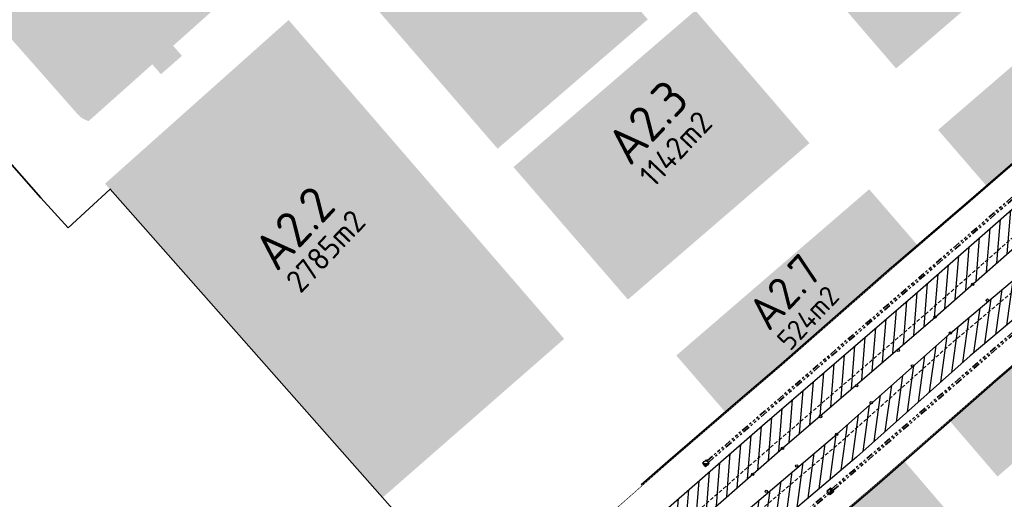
# Model space of a CAD drawing. Header units: metres. Extents: x 103182 to 107392, y 427230 to 428724.
# Tile 6 of 42: x 104207 to 104369, y 427993 to 428072. Entities that reach past the tile are written whole.
import ezdxf

# ---------------------------------------------------------------- set-up
doc = ezdxf.new("R2010")
doc.units = ezdxf.units.M
for name, pattern in [('AM-AS', [16, 10, -2, 2, -2]), ('DASHED2', [0.375, 0.25, -0.125]), ('RI-DRAINAGE', [19.2, 6, -1.8, 1.8, -1.8, 2.4, -1.8, 1.8, -1.8])]:
    doc.linetypes.add(name, pattern=pattern)
for name, color, linetype in [('!tm_306-raster_symb', 7, 'Continuous'), ('5m1 zonering', 252, 'Continuous'), ('5m1 zonering hatch', 10, 'Continuous')]:
    doc.layers.add(name, color=color, linetype=linetype)
for name, color, linetype, lineweight in [('12.5m1 zonering', 210, 'AM-AS', 25), ('_BPD_uitgifte hatch noord', 50, 'Continuous', 0), ('N-WE-IE-TERREINAFSCHEIDING_KUNSTMATIG_HEKWERK-G', 20, 'IE-TERREINAFSCHEIDING-KUNSTMATIG', 35), ('N-WE-KG-GRENS_BESTEMMINGSPLAN-G', 150, 'KG-BESTEMMINGSPLAN', 35), ('N-WE-RI-DRAINAGE_DRAIN-G', 90, 'RI-DRAINAGE', 35), ('N-WE-VH-VERHARDING-G', 252, 'Continuous', 18)]:
    doc.layers.add(name, color=color, linetype=linetype, lineweight=lineweight)
for name, color, linetype, lineweight, true_color in [('_GEMEENTE_uitgifte hatch 2.7 noord', 7, 'Continuous', 0, 0x83b9ec), ('_GEMEENTE_uitgifte hatch 2.7 zuid', 7, 'Continuous', 0, 0x83b9ec), ('_SteMar_uitgifte hatch noord', 7, 'Continuous', 30, 0xa5a500)]:
    doc.layers.add(name, color=color, linetype=linetype, lineweight=lineweight, true_color=true_color)
for name, color, linetype, transparency in [('Uitgifte BPD A2.3 noord', 7, 'Continuous', 0.5), ('Uitgifte BPD opp noord', 7, 'Continuous', 0.5), ('Uitgifte Gemeente A2.7 noord', 7, 'Continuous', 0.5), ('Uitgifte Gemeente opp 2.7 noord', 7, 'Continuous', 0.5), ('Uitgifte SteMar A2.2 noord', 7, 'Continuous', 0.5), ('Uitgifte SteMar opp noord', 7, 'Continuous', 0.5)]:
    doc.layers.add(name, color=color, linetype=linetype, transparency=transparency)
doc.styles.add('NLCS-ISO-M500-T25', font='NLCS-ISO.ttf', dxfattribs={"height": 1.25})
doc.linetypes.add('IE-TERREINAFSCHEIDING-KUNSTMATIG', pattern='A,4,[82,NLCS.SHX,S=0.75,R=90,X=0,Y=0],4,-2', length=10)
doc.linetypes.add('KG-BESTEMMINGSPLAN', pattern='A,3.4,-1,[183,NLCS.SHX,S=1,R=0,X=0,Y=0],-1', length=5.4)

# ---------------------------------------------------------------- blocks, each defined once
blk = doc.blocks.new('Perenlaantje+Akenwijk')
for points in [[(104320.21, 427998.33, 0.198912), (104320.35, 427998.6), (104319.55, 427998.66, 0.668179)], [(104340.79, 427994.27, 0.198912), (104340.52, 427994.4), (104340.47, 427993.61, 0.668179)]]:
    blk.add_hatch(color=256).paths.add_polyline_path(points)
at = {"layer": '5m1 zonering hatch'}
h = blk.add_hatch(dxfattribs=at)
h.set_pattern_fill('ANSI31', color=256, scale=0.5)
h.set_pattern_definition([(265.34017, (104277.8134, 427941.8047), (1.5822527, -0.128968), [])])
h.paths.add_polyline_path([(104437.65, 428098.48), (104414.83, 428078.23), (104402.7, 428068.15), (104384.37, 428052.34), (104373.06, 428042.8), (104354.49, 428026.52), (104329.32, 428004.88), (104312.1, 427989.85), (104291.58, 427971.93), (104252.29, 427937.96), (104240.86, 427928.03), (104244.12, 427924.24), (104255.56, 427934.18), (104294.86, 427968.16), (104315.38, 427986.08), (104332.59, 428001.1), (104357.77, 428022.74), (104376.32, 428039.01), (104387.62, 428048.54), (104405.93, 428064.33), (104418.09, 428074.44), (104439.59, 428093.52)])
h.paths.add_polyline_path([(104455.84, 428107.34), (104461.15, 428111.9), (104479.08, 428127.23), (104495.46, 428141.07), (104508.03, 428151.97), (104521.11, 428163.21), (104532.67, 428172.85), (104539.33, 428178.66), (104551.92, 428189.47), (104557.95, 428194.66), (104576.68, 428210.63), (104583.21, 428216.3), (104595.8, 428227.11), (104615.77, 428244), (104628, 428254.45), (104634.53, 428259.76), (104631.23, 428263.52), (104624.8, 428258.29), (104612.53, 428247.81), (104592.56, 428230.91), (104579.94, 428220.09), (104573.41, 428214.42), (104554.69, 428198.45), (104548.66, 428193.26), (104536.06, 428182.44), (104529.42, 428176.66), (104517.88, 428167.03), (104504.76, 428155.75), (104492.21, 428144.87), (104475.84, 428131.04), (104457.89, 428115.7), (104452.6, 428111.16), (104440.95, 428101.41), (104437.65, 428098.48), (104439.59, 428093.52), (104444.21, 428097.62)])
h = blk.add_hatch(dxfattribs=at)
h.set_pattern_fill('ANSI31', color=256, scale=0.5)
h.set_pattern_definition([(82.1094, (104348.509, 427637.852), (-1.5724696, 0.217935), [])])
h.paths.add_polyline_path([(104455.89, 428095.83), (104471.93, 428109.27), (104497.85, 428131.53), (104510.42, 428142.2), (104529.65, 428158.81), (104535.4, 428163.73), (104544.82, 428171.88), (104551.04, 428177.3), (104557.47, 428182.7), (104576.86, 428198.98), (104589.06, 428209.67), (104615.03, 428231.67), (104627.74, 428242.53), (104640.16, 428253.35), (104636.87, 428257.1), (104624.48, 428246.31), (104611.79, 428235.48), (104585.79, 428213.46), (104573.6, 428202.78), (104554.25, 428186.53), (104547.79, 428181.09), (104541.55, 428175.66), (104532.14, 428167.52), (104526.39, 428162.6), (104507.17, 428146), (104494.61, 428135.33), (104468.7, 428113.08), (104452.62, 428099.62), (104433.39, 428082.55), (104426.75, 428076.82), (104420.62, 428071.55), (104402.02, 428055.9), (104372.95, 428030.74), (104360.29, 428020.1), (104341.54, 428003.41), (104323.23, 427987.9), (104311.92, 427977.88), (104291.99, 427960.41), (104274.55, 427945.59), (104260.33, 427933.17), (104246.57, 427921.39), (104249.84, 427917.6), (104263.6, 427929.39), (104277.81, 427941.8), (104295.26, 427956.62), (104315.23, 427974.13), (104326.5, 427984.12), (104344.82, 427999.64), (104363.56, 428016.32), (104376.19, 428026.94), (104405.27, 428052.1), (104423.86, 428067.75), (104430.02, 428073.03), (104436.68, 428078.79)])
at = {"layer": '!tm_306-raster_symb', "color": 251}
for centre in [(104363.99, 428028.12), (104366.4, 428025.52), (104357.77, 428022.74), (104360.29, 428020.1), (104351.68, 428017.24), (104354.05, 428014.65), (104344.84, 428011.41), (104347.23, 428008.63), (104338.87, 428006.34), (104341.54, 428003.41), (104332.59, 428001.1), (104334.94, 427998.19), (104327.68, 427996.79), (104329.92, 427993.99)]:
    blk.add_circle(centre, 0.2, dxfattribs=at)
at = {"ltscale": 1000}
for p, q in [((104319.99, 427999.2), (104319.39, 427998.67)), ((104320.52, 427998.59), (104319.99, 427999.2)), ((104319.39, 427998.67), (104319.91, 427998.07)), ((104319.91, 427998.07), (104320.52, 427998.59)), ((104340.53, 427994.57, -1.99), (104339.93, 427994.04, -1.99)), ((104339.93, 427994.04, -1.99), (104340.46, 427993.44, -1.99)), ((104340.46, 427993.44, -1.99), (104341.06, 427993.97, -1.99)), ((104341.06, 427993.97, -1.99), (104340.53, 427994.57, -1.99))]:
    blk.add_line(p, q, dxfattribs=at)
for p, q in [((104319.39, 427998.67), (104320.52, 427998.59)), ((104340.46, 427993.44, -1.99), (104340.53, 427994.57, -1.99))]:
    blk.add_line(p, q)
for centre in [(104319.95, 427998.63), (104340.49, 427994.01, -1.99)]:
    blk.add_circle(centre, 0.4)
at = {"layer": '12.5m1 zonering', "ltscale": 0.5, "const_width": 0.1, "flags": 128}
for points in [[(104237.18, 427932.28), (104248.66, 427942.18), (104250.88, 427944.09), (104265.14, 427956.48), (104282.52, 427971.37), (104287.94, 427976.09), (104302.4, 427988.75), (104308.4, 427994.03), (104313.78, 427998.76), (104325.76, 428009.06), (104332.04, 428014.42), (104350.77, 428030.8), (104350.96, 428030.97), (104363.47, 428041.71), (104369.5, 428046.93), (104380.71, 428056.54), (104392.63, 428066.84), (104399.13, 428072.38), (104411.28, 428082.53), (104417.21, 428087.71), (104423.77, 428093.46), (104437.34, 428105.5), (104443.29, 428110.63), (104449.02, 428115.43), (104454.33, 428119.93), (104459.29, 428124.12), (104472.25, 428135.23), (104485.28, 428146.32), (104488.58, 428149.12), (104497.72, 428156.96), (104501.15, 428159.93), (104514.27, 428171.23), (104517.05, 428173.59), (104522.86, 428178.5), (104525.73, 428180.94), (104532.13, 428186.49), (104532.36, 428186.7), (104538.46, 428191.98), (104544.94, 428197.47), (104545.02, 428197.55), (104551.1, 428202.72), (104564.19, 428213.79), (104569.74, 428218.59), (104576.29, 428224.31), (104576.44, 428224.43), (104588.98, 428235.13), (104602.43, 428246.51), (104608.92, 428252.03), (104615.07, 428257.28), (104621.14, 428262.52), (104627.65, 428268)], [(104253.51, 427913.35), (104264.98, 427923.24), (104267.23, 427925.18), (104281.47, 427937.55), (104298.86, 427952.45), (104304.38, 427957.26), (104318.88, 427969.95), (104324.91, 427975.26), (104330.19, 427979.89), (104342.02, 427990.07), (104348.38, 427995.5), (104367.12, 428011.89), (104367.22, 428011.98), (104379.79, 428022.77), (104385.82, 428027.99), (104397.01, 428037.59), (104408.91, 428047.86), (104415.26, 428053.27), (104427.34, 428063.38), (104427.52, 428063.53), (104433.66, 428068.89), (104440.3, 428074.7), (104453.8, 428086.68), (104459.47, 428091.57), (104465.13, 428096.31), (104470.49, 428100.85), (104475.5, 428105.09), (104488.49, 428116.22), (104501.46, 428127.27), (104504.8, 428130.1), (104514.04, 428138.02), (104517.49, 428141.01), (104530.51, 428152.23), (104533.21, 428154.52), (104539.02, 428159.43), (104542.01, 428161.97), (104548.53, 428167.63), (104548.75, 428167.82), (104554.73, 428172.99), (104561.12, 428178.42), (104561.23, 428178.51), (104567.27, 428183.65), (104580.44, 428194.79), (104586.13, 428199.72), (104592.61, 428205.37), (104592.65, 428205.4), (104605.17, 428216.08), (104618.6, 428227.45), (104625.13, 428233), (104631.35, 428238.31), (104633.46, 428240.13)]]:
    blk.add_lwpolyline(points, dxfattribs=at)
at = {"layer": '5m1 zonering', "color": 251}
for points in [[(104376.19, 428026.94), (104363.56, 428016.32), (104344.82, 427999.64), (104326.5, 427984.12), (104315.23, 427974.13), (104295.26, 427956.62), (104277.81, 427941.8), (104263.6, 427929.39), (104249.84, 427917.6), (104240.86, 427928.03), (104252.29, 427937.96), (104291.58, 427971.93), (104312.1, 427989.85), (104329.32, 428004.88), (104354.49, 428026.52), (104373.06, 428042.8)], [(104244.13, 427924.25), (104255.56, 427934.18), (104294.86, 427968.16), (104315.38, 427986.08), (104332.59, 428001.1), (104357.77, 428022.74), (104376.32, 428039.01), (104387.62, 428048.54), (104405.93, 428064.33), (104418.09, 428074.44), (104444.21, 428097.62), (104455.84, 428107.34), (104461.15, 428111.9), (104479.08, 428127.23), (104495.46, 428141.07), (104508.03, 428151.97), (104521.11, 428163.21), (104532.67, 428172.85), (104539.33, 428178.66), (104551.92, 428189.47)], [(104246.58, 427921.4), (104260.33, 427933.17), (104274.55, 427945.59), (104291.99, 427960.41), (104311.92, 427977.88), (104323.23, 427987.9), (104341.54, 428003.41), (104360.29, 428020.1), (104372.95, 428030.74), (104402.02, 428055.9), (104420.62, 428071.55), (104426.75, 428076.82), (104433.39, 428082.55), (104452.62, 428099.62), (104468.7, 428113.08), (104494.61, 428135.33), (104507.17, 428146), (104526.39, 428162.6), (104532.14, 428167.52), (104541.55, 428175.66), (104547.79, 428181.09), (104554.25, 428186.53)]]:
    blk.add_lwpolyline(points, dxfattribs=at)
at = {"layer": '5m1 zonering'}
for points in [[(104376.19, 428026.94), (104363.56, 428016.32), (104344.82, 427999.64), (104326.5, 427984.12), (104315.23, 427974.13), (104295.26, 427956.62), (104277.81, 427941.8), (104263.6, 427929.39), (104249.84, 427917.6), (104240.86, 427928.03), (104252.29, 427937.96), (104291.58, 427971.93), (104312.1, 427989.85), (104329.32, 428004.88), (104354.49, 428026.52), (104373.06, 428042.8)], [(104244.13, 427924.25), (104255.56, 427934.18), (104294.86, 427968.16), (104315.38, 427986.08), (104332.59, 428001.1), (104357.77, 428022.74), (104376.32, 428039.01), (104387.62, 428048.54), (104405.93, 428064.33), (104418.09, 428074.44), (104444.21, 428097.62), (104455.84, 428107.34), (104461.15, 428111.9), (104479.08, 428127.23), (104495.46, 428141.07), (104508.03, 428151.97), (104521.11, 428163.21), (104532.67, 428172.85), (104539.33, 428178.66), (104551.92, 428189.47)], [(104246.58, 427921.4), (104260.33, 427933.17), (104274.55, 427945.59), (104291.99, 427960.41), (104311.92, 427977.88), (104323.23, 427987.9), (104341.54, 428003.41), (104360.29, 428020.1), (104372.95, 428030.74), (104402.02, 428055.9), (104420.62, 428071.55), (104426.75, 428076.82), (104433.39, 428082.55), (104452.62, 428099.62), (104468.7, 428113.08), (104494.61, 428135.33), (104507.17, 428146), (104526.39, 428162.6), (104532.14, 428167.52), (104541.55, 428175.66), (104547.79, 428181.09), (104554.25, 428186.53)]]:
    blk.add_lwpolyline(points, dxfattribs=at)
at = {"layer": 'N-WE-IE-TERREINAFSCHEIDING_KUNSTMATIG_HEKWERK-G', "color": 251, "ltscale": 0.2, "flags": 128}
for points in [[(104309.29, 427995.08), (104313.65, 427998.91), (104325.63, 428009.21), (104331.91, 428014.57), (104350.63, 428030.95), (104350.83, 428031.12), (104363.34, 428041.86), (104369.37, 428047.08), (104380.58, 428056.69), (104392.5, 428066.99), (104399.01, 428072.53), (104411.15, 428082.69), (104417.08, 428087.87), (104423.63, 428093.61), (104437.21, 428105.65), (104443.16, 428110.78), (104448.89, 428115.58), (104454.2, 428120.08), (104459.16, 428124.28), (104472.12, 428135.38), (104485.15, 428146.48), (104488.45, 428149.28), (104497.59, 428157.11), (104501.02, 428160.08), (104514.14, 428171.38), (104516.92, 428173.75), (104522.73, 428178.65), (104525.6, 428181.09), (104531.99, 428186.64), (104532.23, 428186.85), (104538.33, 428192.13), (104544.81, 428197.63), (104544.89, 428197.7), (104550.97, 428202.87), (104564.06, 428213.94), (104569.61, 428218.74), (104576.16, 428224.46), (104576.31, 428224.59), (104588.85, 428235.28), (104602.3, 428246.66), (104608.79, 428252.18), (104614.94, 428257.43), (104618.08, 428260.14), (104621.85, 428255.77)], [(104630.56, 428244.99), (104634.33, 428240.62), (104631.48, 428238.16), (104625.26, 428232.85), (104618.73, 428227.29), (104605.3, 428215.92), (104592.78, 428205.25), (104592.74, 428205.22), (104586.26, 428199.57), (104580.57, 428194.64), (104567.4, 428183.5), (104561.36, 428178.36), (104561.25, 428178.27), (104554.86, 428172.84), (104548.88, 428167.66), (104548.66, 428167.48), (104542.14, 428161.82), (104539.15, 428159.28), (104533.34, 428154.37), (104530.64, 428152.08), (104517.62, 428140.86), (104514.17, 428137.87), (104504.93, 428129.95), (104501.59, 428127.12), (104488.62, 428116.06), (104475.63, 428104.93), (104470.62, 428100.7), (104465.26, 428096.15), (104459.6, 428091.42), (104453.93, 428086.53), (104440.43, 428074.55), (104433.8, 428068.74), (104427.65, 428063.37), (104427.47, 428063.23), (104415.39, 428053.12), (104409.04, 428047.71), (104397.14, 428037.44), (104385.95, 428027.84), (104379.92, 428022.62), (104367.35, 428011.83), (104367.25, 428011.74), (104348.52, 427995.35), (104342.15, 427989.92), (104330.32, 427979.74), (104326.39, 427976.29)]]:
    blk.add_lwpolyline(points, dxfattribs=at)
at = {"layer": 'N-WE-RI-DRAINAGE_DRAIN-G', "color": 251, "ltscale": 0.2, "flags": 128}
for points in [[(104320.15, 427999.02), (104395.16, 428063.83)], [(104320.36, 427998.78), (104395.36, 428063.59)], [(104340.69, 427994.39), (104412.27, 428056.24)], [(104340.9, 427994.15), (104412.47, 428055.99)], [(104268.44, 427931.83), (104340.08, 427993.86)], [(104268.65, 427931.6), (104340.29, 427993.63)]]:
    blk.add_lwpolyline(points, dxfattribs=at)
at = {"layer": 'N-WE-VH-VERHARDING-G', "linetype": 'DASHED2', "ltscale": 2.5, "flags": 128}
for points in [[(104316.46, 427988.88), (104331.67, 428002.16), (104356.85, 428023.8), (104375.4, 428040.07), (104386.71, 428049.6), (104405.03, 428065.4), (104417.18, 428075.5), (104443.3, 428098.68), (104454.93, 428108.41), (104460.24, 428112.97), (104478.17, 428128.29), (104494.55, 428142.13), (104507.11, 428153.02), (104520.21, 428164.28), (104531.76, 428173.92), (104538.42, 428179.72), (104551.01, 428190.53), (104557.04, 428195.72), (104575.76, 428211.7), (104582.29, 428217.36), (104594.89, 428228.17), (104614.86, 428245.07), (104623.03, 428252.04)], [(104627.48, 428247.07), (104625.39, 428245.25), (104612.69, 428234.41), (104586.71, 428212.4), (104574.52, 428201.71), (104555.15, 428185.46), (104548.7, 428180.03), (104542.46, 428174.6), (104533.05, 428166.46), (104527.3, 428161.54), (104508.08, 428144.94), (104495.52, 428134.27), (104469.6, 428112.01), (104453.54, 428098.56), (104434.31, 428081.5), (104427.67, 428075.76), (104421.53, 428070.49), (104402.93, 428054.84), (104373.86, 428029.67), (104361.2, 428019.04), (104342.46, 428002.36), (104324.15, 427986.84), (104320.68, 427983.77)]]:
    blk.add_lwpolyline(points, dxfattribs=at)

msp = doc.modelspace()

# ---------------------------------------------------------------- hatches: boundary and pattern name
at = {"layer": '_BPD_uitgifte hatch noord'}
h = msp.add_hatch(color=256, dxfattribs=at)
h.dxf.hatch_style = 1
h.paths.add_polyline_path([(104377.157, 428129.503), (104360.038, 428114.775), (104355.712, 428119.792), (104342.891, 428108.765), (104349.677, 428100.904), (104332.252, 428085.911), (104351.336, 428063.728), (104368.787, 428078.754), (104356.858, 428092.587), (104369.651, 428103.63), (104381.594, 428089.782), (104398.683, 428104.497), (104377.157, 428129.503)])
at = {"layer": '_BPD_uitgifte hatch noord', "transparency": 33554687}
h = msp.add_hatch(color=256, dxfattribs=at)
h.dxf.hatch_style = 1
h.paths.add_polyline_path([(104310.372, 428071.819), (104285.59, 428050.498), (104259.44, 428080.735), (104287.109, 428106.904), (104300.498, 428091.38), (104296.483, 428087.91)])
at = {"layer": '_BPD_uitgifte hatch noord'}
h = msp.add_hatch(color=256, dxfattribs=at)
h.dxf.hatch_style = 1
h.paths.add_polyline_path([(104337.042, 428051.419), (104307.094, 428025.632), (104288.206, 428047.472), (104318.222, 428073.296), (104337.042, 428051.419)])
at = {"layer": '_GEMEENTE_uitgifte hatch 2.7 noord', "transparency": 33554687}
h = msp.add_hatch(color=256, dxfattribs=at)
h.dxf.hatch_style = 1
h.paths.add_polyline_path([(104366.375, 428044.223), (104369.501, 428046.928), (104380.707, 428056.536), (104392.633, 428066.838), (104399.135, 428072.378), (104411.275, 428082.534), (104415.025, 428085.808), (104406.767, 428095.358), (104389.818, 428080.764), (104358.268, 428053.597)])
h = msp.add_hatch(color=256, dxfattribs=at)
h.dxf.hatch_style = 1
h.paths.add_polyline_path([(104355.004, 428034.441), (104350.956, 428030.966), (104350.765, 428030.803), (104332.038, 428014.417), (104325.757, 428009.057), (104323.275, 428006.922), (104315.075, 428016.404), (104346.902, 428043.81)])
at = {"layer": '_GEMEENTE_uitgifte hatch 2.7 zuid', "transparency": 33554687}
h = msp.add_hatch(color=256, dxfattribs=at)
h.dxf.hatch_style = 1
h.paths.add_polyline_path([(104360.084, 428005.738), (104367.119, 428011.893), (104367.22, 428011.98), (104379.793, 428022.773), (104385.817, 428027.987), (104393.395, 428034.484), (104401.401, 428025.165), (104393.356, 428018.234), (104368.067, 427996.445)])
h = msp.add_hatch(color=256, dxfattribs=at)
h.dxf.hatch_style = 1
h.paths.add_polyline_path([(104360.491, 427989.918), (104355.945, 427986.002), (104357.248, 427984.485), (104335.881, 427966.075), (104334.577, 427967.592), (104326.655, 427976.788), (104330.186, 427979.892), (104342.023, 427990.071), (104348.385, 427995.501), (104352.558, 427999.152)])
at = {"layer": '_SteMar_uitgifte hatch noord', "transparency": 33554687}
h = msp.add_hatch(color=256, dxfattribs=at)
h.dxf.hatch_style = 1
edge = h.paths.add_edge_path()
edge.add_line((104218.122, 428055.054), (104228.617, 428064.403))
edge.add_line((104228.617, 428064.403), (104230.044, 428062.777))
edge.add_line((104230.044, 428062.777), (104233.502, 428065.811))
edge.add_line((104233.502, 428065.811), (104232.052, 428067.463))
edge.add_line((104232.052, 428067.463), (104244.895, 428078.902))
edge.add_line((104244.895, 428078.902), (104219.007, 428108.837))
edge.add_arc((103908.347, 428473.376), 478.955, 305.96705, 310.4377, ccw=False)
edge.add_arc((104450.152, 427726.771), 443.527, 125.96925, 126.17163)
edge.add_line((104188.38, 428084.809), (104178.417, 428078.675))
edge.add_line((104178.417, 428078.675), (104172.635, 428075.116))
edge.add_line((104172.635, 428075.116), (104182.433, 428074.117))
edge.add_line((104182.433, 428074.117), (104191.659, 428063.647))
edge.add_line((104191.659, 428063.647), (104191.66, 428063.648))
edge.add_line((104191.66, 428063.648), (104191.661, 428063.647))
edge.add_line((104191.661, 428063.647), (104191.681, 428063.624))
edge.add_line((104191.681, 428063.624), (104201.731, 428072.712))
edge.add_line((104201.731, 428072.712), (104212.259, 428060.763))
edge.add_line((104212.259, 428060.763), (104216.253, 428056.23))
edge.add_arc((104219.179, 428058.808), 3.9, 221.38278, 254.2712)
h = msp.add_hatch(color=256, dxfattribs=at)
h.dxf.hatch_style = 1
h.paths.add_polyline_path([(104251.11, 428071.716), (104220.817, 428044.733), (104248.192, 428013.784), (104265.928, 427993.733), (104266.604, 427992.969), (104296.571, 428019.15)])

# ---------------------------------------------------------------- linework, layer by layer
at = {"layer": 'N-WE-KG-GRENS_BESTEMMINGSPLAN-G', "ltscale": 0.5, "flags": 128}
msp.add_lwpolyline([(104214.729, 428037.473), (104221.687, 428043.842), (104287.399, 427969.46), (104244.656, 427932.46), (104175.899, 427874.051), (104183.839, 427864.914), (104219.857, 427896.207), (104219.307, 427896.871), (104248.874, 427922.434), (104267.289, 427898.769), (104292.447, 427867.539), (104282.59, 427859.541), (104320.203, 427813.264), (104292.818, 427792.072), (104309.197, 427771.111), (104325.575, 427750.149), (104310.106, 427739.339), (104289.235, 427724.067), (104336.793, 427662.54), (104343.257, 427654.003), (104370.485, 427618.153), (104379.648, 427605.722), (104416.51, 427631.681), (104439.401, 427599.148), (104451.49, 427606.998), (104477.216, 427565.197), (104433.471, 427538.748), (104442.25, 427531.579), (104445.583, 427529.356), (104450.462, 427526.262), (104458.676, 427521.459), (104508.242, 427549.935), (104524.464, 427527.358), (104549.577, 427542.378), (104565.681, 427532.216), (104534.089, 427480.35), (104533.094, 427478.823), (104540.777, 427474.21), (104569.454, 427457.702), (104586.267, 427448.579), (104625.533, 427426.338), (104649.267, 427415.664), (104663.062, 427412.401), (104686.796, 427408.251), (104700.364, 427411.982), (104733.294, 427425.325), (104742.047, 427427.697), (104744.951, 427428.283), (104733.96, 427456.558), (104760.624, 427467.192), (104760.577, 427467.309), (104776.347, 427468.815), (104780.318, 427431.256), (104781.55, 427431.293), (104781.698, 427429.662), (104815.519, 427433.517), (104814.776, 427437.53), (104808.619, 427501.252), (104804.913, 427557.81), (104802.665, 427592.92), (104798.178, 427681.685), (104793.94, 427770.666), (104790.697, 427832.996), (104788.699, 427883.872), (104787.702, 427919.236), (104788.694, 427949.687), (104793.184, 428006.033), (104795.673, 428037.26), (104803.147, 428143.177), (104806.89, 428181.579), (104806.638, 428209.043), (104802.646, 428240.985), (104795.669, 428272.862), (104787.197, 428298.265), (104776.626, 428323.261), (104764.838, 428343.338), (104743.788, 428377.94), (104717.387, 428420.81), (104693.719, 428458.794), (104629.36, 428563.379), (104613.236, 428582.82), (104577.251, 428625.967), (104554.504, 428652.515), (104549.762, 428657.905), (104557.548, 428643.281), (104548.35, 428635.922), (104531.652, 428658.818), (104531.664, 428658.803), (104542.282, 428666.906), (104526.342, 428685.901), (104517.314, 428678.814), (104514.077, 428683.253), (104504.58, 428694.639), (104513.584, 428701.2), (104508.061, 428708.548), (104498.726, 428701.106), (104492.053, 428708.459), (104478.332, 428724.248), (104427.347, 428674.401), (104427.035, 428674.096), (104426.57, 428673.626), (104324.701, 428570.524), (104255.503, 428500.039), (104233.116, 428477.235), (104217.83, 428491.254), (104187.974, 428460.269), (104199.979, 428448.702), (104193.027, 428441.433), (104187.032, 428435.349), (104182.776, 428434.11), (104179.391, 428434.097), (104174.372, 428436.845), (104169.366, 428440.958), (104167.597, 428439.123), (104156.248, 428449.163), (104125.811, 428477.048), (104078.803, 428426.147), (104015.781, 428357.944), (104000.048, 428340.918), (103926.852, 428261.707), (103937.905, 428251.384), (103948.957, 428241.062), (103944.092, 428235.927), (103923.582, 428214.121), (103915.275, 428202.884), (103902.457, 428185.545), (103900.647, 428183.665), (103907.376, 428175.901), (103908.998, 428177.388), (103919.857, 428187.41), (103936, 428202.307), (103961.524, 428178.041), (103940.402, 428157.623), (103931.667, 428149.227), (103942.103, 428136.99), (103945.465, 428133.328), (103977.871, 428096.768), (104011.253, 428059.104), (104018.093, 428051.312), (104043.784, 428022.047), (104045.025, 428023.31), (104079.98, 428057.451), (104094.634, 428040.255), (104058.293, 428005.653), (104063.849, 427999.123), (104070.638, 427991.068), (104075.461, 427985.344), (104089.035, 427997.511), (104111.241, 428018.132), (104140.118, 428044.932), (104171.963, 428074.481), (104182.351, 428074.029), (104210.243, 428042.373), (104214.729, 428037.473)], close=True, dxfattribs=at)

# ---------------------------------------------------------------- block references
msp.add_blockref('Perenlaantje+Akenwijk', (0, 0))

# ---------------------------------------------------------------- texts
at = {"layer": 'Uitgifte BPD A2.3 noord', "insert": (104303.05, 428051.605), "char_height": 6, "attachment_point": 1, "rotation": 46.71043, "style": 'NLCS-ISO-M500-T25'}
msp.add_mtext('A2.3', dxfattribs=at)
at = {"layer": 'Uitgifte BPD opp noord', "insert": (104308.608, 428046.479), "char_height": 3.75, "attachment_point": 1, "rotation": 46.71043, "style": 'NLCS-ISO-M500-T25'}
msp.add_mtext('1142m2', dxfattribs=at)
at = {"layer": 'Uitgifte Gemeente A2.7 noord', "insert": (104326.393, 428023.936), "char_height": 5.4, "attachment_point": 1, "rotation": 46.71043, "style": 'NLCS-ISO-M500-T25'}
msp.add_mtext('A2.7', dxfattribs=at)
at = {"layer": 'Uitgifte Gemeente opp 2.7 noord', "insert": (104331.395, 428019.323), "char_height": 3.375, "attachment_point": 1, "rotation": 46.71043, "style": 'NLCS-ISO-M500-T25'}
msp.add_mtext('524m2', dxfattribs=at)
at = {"layer": 'Uitgifte SteMar A2.2 noord', "insert": (104244.781, 428034.181), "char_height": 6, "attachment_point": 1, "rotation": 46.71043, "style": 'NLCS-ISO-M500-T25'}
msp.add_mtext('A2.2', dxfattribs=at)
at = {"layer": 'Uitgifte SteMar opp noord', "insert": (104250.34, 428029.054), "char_height": 3.75, "attachment_point": 1, "rotation": 46.71043, "style": 'NLCS-ISO-M500-T25'}
msp.add_mtext('2785m2', dxfattribs=at)

doc.saveas('drawing.dxf')
